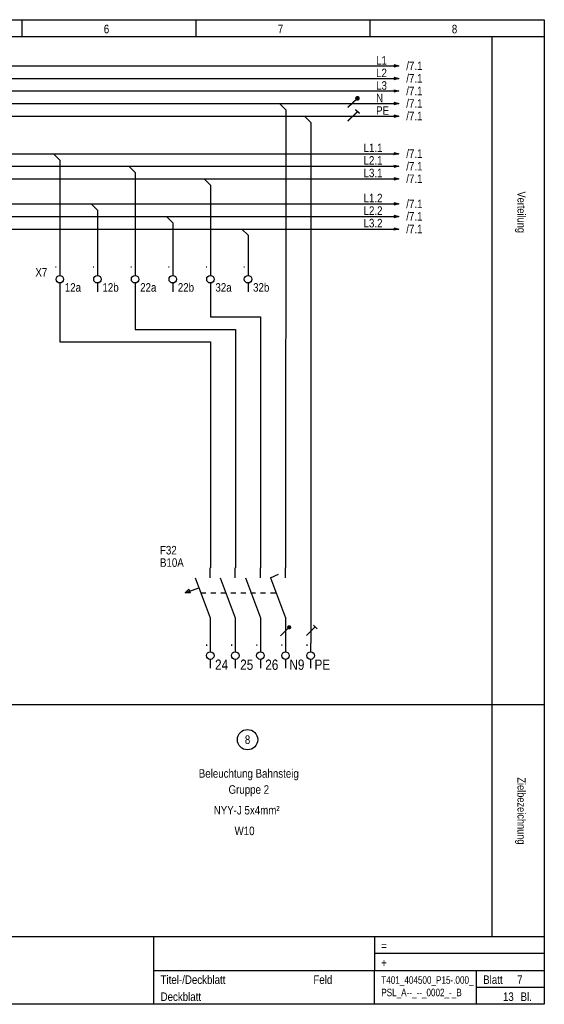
# Model space of a CAD drawing. Header units: millimetres. Extents: x 0 to 4233, y 0 to 198.
# Tile 9 of 18: x 2151 to 2256, y 0 to 198. Entities that reach past the tile are written whole.
import ezdxf
from ezdxf.enums import TextEntityAlignment as Align

# ---------------------------------------------------------------- set-up
doc = ezdxf.new("R2010")
doc.units = ezdxf.units.MM
for name, pattern in [('LONGDASH', [1.6, 1.2, -0.4]), ('Solid', [0]), ('Strich 2', [2, 1, -1])]:
    doc.linetypes.add(name, pattern=pattern)
for name, color, linetype in [('Elektro_neu_Text', 7, 'Continuous'), ('EPLPLOTFRAME', 7, 'Continuous'), ('LAYER-01', 7, 'Continuous')]:
    doc.layers.add(name, color=color, linetype=linetype)
doc.layers.add('Standard', color=7, linetype='Continuous', true_color=0x000000)
doc.styles.add('AN', font='ARIALN.TTF')

msp = doc.modelspace()

# ---------------------------------------------------------------- linework, layer by layer
at = {"layer": 'Elektro_neu_Text', "color": 10}
msp.add_circle((2196.73, 53.13), 2.04, dxfattribs=at)
at = {"layer": 'EPLPLOTFRAME', "color": 3}
for p, q in [((2151.49, 194.27), (2151.49, 197.67)), ((2186.42, 194.27), (2186.42, 197.67)), ((2221.36, 194.27), (2221.36, 197.67)), ((1976.82, 194.27), (2256.29, 194.27)), ((1976.82, 13.63), (2256.29, 13.63)), ((2177.9, 0), (2177.9, 13.63)), ((2222.21, 13.63), (2222.21, 6.82)), ((2256.29, 10.22), (2222.21, 10.22)), ((2177.9, 6.82), (2256.29, 6.82)), ((2222.21, 0), (2222.21, 6.82)), ((2242.66, 0), (2242.66, 6.82)), ((2242.66, 3.41), (2256.29, 3.41))]:
    msp.add_line(p, q, dxfattribs=at)
msp.add_lwpolyline([(1976.82, 0), (1976.82, 197.67), (2256.29, 197.67), (2256.29, 0), (1976.82, 0)], close=True, dxfattribs=at)
at = {"layer": 'LAYER-01', "color": 0}
for p, q in [((2245.79, 194.27), (2245.79, 13.63)), ((1976.82, 60.22), (2256.29, 60.22))]:
    msp.add_line(p, q, dxfattribs=at)
at = {"layer": 'LAYER-01', "color": 10, "linetype": 'Solid'}
for p, q in [((2006.63, 188.4), (2227.07, 188.4)), ((2011.67, 185.88), (2227.07, 185.88)), ((2016.71, 183.36), (2227.07, 183.36)), ((2142.67, 180.84), (2203.13, 180.84)), ((2205.65, 180.84), (2227.07, 180.84)), ((2147.71, 178.32), (2208.17, 178.32)), ((2204.39, 179.58), (2204.35, 87.63)), ((2210.69, 178.32), (2227.07, 178.32)), ((2209.43, 177.06), (2209.43, 72.51)), ((2097.32, 170.76), (2157.79, 170.76)), ((2160.31, 170.76), (2227.07, 170.76)), ((2112.44, 168.24), (2172.9, 168.24)), ((2159.05, 169.5), (2159.05, 148.09)), ((2175.42, 168.24), (2227.07, 168.24)), ((2174.16, 166.98), (2174.16, 148.09)), ((2127.55, 165.72), (2188.02, 165.72)), ((2189.28, 164.46), (2189.28, 148.09)), ((2190.54, 165.72), (2227.07, 165.72)), ((2104.88, 160.69), (2165.34, 160.69)), ((2167.86, 160.69), (2227.07, 160.69)), ((2120, 158.17), (2180.46, 158.17)), ((2166.6, 159.43), (2166.6, 148.09)), ((2182.98, 158.17), (2227.07, 158.17)), ((2181.72, 156.91), (2181.72, 148.09)), ((2135.11, 155.65), (2195.58, 155.65)), ((2196.83, 154.39), (2196.83, 148.09)), ((2198.09, 155.65), (2227.07, 155.65)), ((2159.05, 143.05), (2159.05, 134.23)), ((2174.16, 143.05), (2174.16, 136.75)), ((2189.28, 143.05), (2189.28, 139.27)), ((2190.54, 138.01), (2198.09, 138.01)), ((2199.35, 136.75), (2199.35, 87.63)), ((2175.42, 135.49), (2193.06, 135.49)), ((2160.31, 132.97), (2188.02, 132.97)), ((2194.32, 134.23), (2194.32, 87.63)), ((2189.28, 131.71), (2189.28, 87.63))]:
    msp.add_line(p, q, dxfattribs=at)
at = {"layer": 'LAYER-01', "color": 10}
for p, q in [((2218.79, 181.88), (2216.85, 180.02)), ((2218.81, 181.94), (2216.86, 180.08)), ((2218.79, 179.19), (2216.85, 177.33)), ((2218.81, 179.25), (2216.86, 177.39)), ((2218.4, 179.56), (2219.18, 178.82)), ((2218.41, 179.62), (2219.19, 178.88)), ((2189.24, 85.61), (2189.24, 87.63)), ((2194.27, 85.61), (2194.27, 87.63)), ((2199.31, 85.61), (2199.31, 87.63)), ((2204.35, 85.61), (2204.35, 87.63)), ((2186.22, 85.61), (2189.24, 77.56)), ((2191.25, 85.61), (2194.27, 77.56)), ((2196.29, 85.61), (2199.31, 77.56)), ((2201.32, 85.61), (2202.93, 86.37)), ((2201.32, 85.61), (2204.35, 77.56)), ((2184.2, 82.59), (2186.97, 83.6)), ((2205.08, 75.69), (2203.31, 73.99)), ((2210.33, 75.75), (2208.56, 74.06)), ((2209.97, 76.09), (2210.68, 75.41)), ((2189.24, 72.52), (2189.24, 70.76)), ((2194.27, 72.52), (2194.27, 70.76)), ((2199.31, 72.52), (2199.31, 70.76)), ((2204.35, 72.52), (2204.35, 70.76)), ((2209.38, 72.52), (2209.38, 70.76)), ((2189.24, 69.25), (2189.24, 67.49)), ((2194.27, 69.25), (2194.27, 67.49)), ((2199.31, 69.25), (2199.31, 67.49)), ((2204.35, 69.25), (2204.35, 67.49)), ((2209.38, 69.25), (2209.38, 67.49))]:
    msp.add_line(p, q, dxfattribs=at)
at = {"layer": 'LAYER-01', "color": 10, "linetype": 'Strich 2'}
msp.add_line((2187.35, 82.59), (2202.46, 82.59), dxfattribs=at)
at = {"layer": 'LAYER-01', "color": 10}
for points, const_width in [([(2218.56, 181.93, 1), (2219.02, 181.84, 1)], 0.461), ([(2204.88, 75.73, 1), (2205.29, 75.65, 1)], 0.421)]:
    msp.add_lwpolyline(points, format="xyb", close=True, dxfattribs=dict(at, const_width=const_width))
for points in [[(2204.35, 98.4), (2204.35, 87.63)], [(2184.2, 82.59), (2184.96, 83.35), (2185.21, 82.59), (2184.2, 82.59)], [(2189.24, 77.56), (2189.24, 72.52)], [(2194.27, 77.56), (2194.27, 72.52)], [(2199.31, 77.56), (2199.31, 72.52)]]:
    msp.add_lwpolyline(points, dxfattribs=at)
at = {"layer": 'LAYER-01', "color": 10, "linetype": 'LONGDASH', "ltscale": 5}
msp.add_lwpolyline([(2204.35, 77.7), (2204.35, 72.52)], dxfattribs=at)
at = {"layer": 'LAYER-01', "color": 10}
for centre in [(2189.24, 70), (2194.27, 70), (2199.31, 70), (2204.35, 70), (2209.38, 70)]:
    msp.add_circle(centre, 0.755, dxfattribs=at)
for start, end in [(169.1227, 349.1227), (349.1227, 169.1227)]:
    msp.add_arc((2218.81, 181.94), 0.23, start, end, dxfattribs=at)
at = {"layer": 'Standard', "color": 10}
for p, q in [((2159.05, 148.09), (2159.05, 146.33)), ((2166.6, 148.09), (2166.6, 146.33)), ((2174.16, 148.09), (2174.16, 146.33)), ((2181.72, 148.09), (2181.72, 146.33)), ((2189.28, 148.09), (2189.28, 146.33)), ((2196.83, 148.09), (2196.83, 146.33)), ((2159.05, 144.81), (2159.05, 143.05)), ((2166.6, 144.81), (2166.6, 143.05)), ((2174.16, 144.81), (2174.16, 143.05)), ((2181.72, 144.81), (2181.72, 143.05)), ((2189.28, 144.81), (2189.28, 143.05)), ((2196.83, 144.81), (2196.83, 143.05))]:
    msp.add_line(p, q, dxfattribs=at)
for points in [[(2226.06, 188.65), (2227.07, 188.4), (2226.06, 188.15)], [(2226.06, 186.13), (2227.07, 185.88), (2226.06, 185.63)], [(2226.06, 183.61), (2227.07, 183.36), (2226.06, 183.11)], [(2204.39, 179.58), (2203.13, 180.84), (2204.39, 180.84), (2205.65, 180.84)], [(2226.06, 181.09), (2227.07, 180.84), (2226.06, 180.59)], [(2209.43, 177.06), (2208.17, 178.32), (2209.43, 178.32), (2210.69, 178.32)], [(2226.06, 178.57), (2227.07, 178.32), (2226.06, 178.07)], [(2159.05, 169.5), (2157.79, 170.76), (2159.05, 170.76), (2160.31, 170.76)], [(2226.06, 171.01), (2227.07, 170.76), (2226.06, 170.51)], [(2174.16, 166.98), (2172.9, 168.24), (2174.16, 168.24), (2175.42, 168.24)], [(2226.06, 168.5), (2227.07, 168.24), (2226.06, 167.99)], [(2189.28, 164.46), (2188.02, 165.72), (2189.28, 165.72), (2190.54, 165.72)], [(2226.06, 165.98), (2227.07, 165.72), (2226.06, 165.47)], [(2166.6, 159.43), (2165.34, 160.69), (2166.6, 160.69), (2167.86, 160.69)], [(2226.06, 160.94), (2227.07, 160.69), (2226.06, 160.43)], [(2181.72, 156.91), (2180.46, 158.17), (2181.72, 158.17), (2182.98, 158.17)], [(2226.06, 158.42), (2227.07, 158.17), (2226.06, 157.91)], [(2196.83, 154.39), (2195.58, 155.65), (2196.83, 155.65), (2198.09, 155.65)], [(2226.06, 155.9), (2227.07, 155.65), (2226.06, 155.4)], [(2189.28, 139.27), (2189.28, 138.01), (2190.54, 138.01)], [(2174.16, 136.75), (2174.16, 135.49), (2175.42, 135.49)], [(2198.09, 138.01), (2199.35, 138.01), (2199.35, 136.75)], [(2193.06, 135.49), (2194.32, 135.49), (2194.32, 134.23)], [(2159.05, 134.23), (2159.05, 132.97), (2160.31, 132.97)], [(2188.02, 132.97), (2189.28, 132.97), (2189.28, 131.71)]]:
    msp.add_lwpolyline(points, dxfattribs=at)
for centre in [(2159.05, 145.57), (2166.6, 145.57), (2174.16, 145.57), (2181.72, 145.57), (2189.28, 145.57), (2196.83, 145.57)]:
    msp.add_circle(centre, 0.756, dxfattribs=at)

# ---------------------------------------------------------------- texts
at = {"layer": 'Elektro_neu_Text', "color": 10, "style": 'AN'}
msp.add_text('8', height=1.7, dxfattribs=at).set_placement((2196.73, 53.13), align=Align.MIDDLE_CENTER)
at = {"layer": 'EPLPLOTFRAME', "color": 3, "style": 'AN'}
for s, p in [('6', (2168.96, 194.95)), ('7', (2203.89, 194.95)), ('8', (2238.82, 194.95))]:
    msp.add_text(s, height=1.7, dxfattribs=at).set_placement(p, align=Align.RIGHT)
for s, height, p in [('=', 1.7, (2223.57, 10.91)), ('+', 1.7, (2223.57, 7.5)), ('Feld', 1.704, (2209.94, 4.09)), ('Blatt', 1.704, (2244.02, 4.09)), ('Bl.', 1.704, (2251.52, 0.68))]:
    msp.add_text(s, height=height, dxfattribs=at).set_placement(p)
at = {"layer": 'EPLPLOTFRAME', "color": 2, "style": 'AN'}
for s, height, p in [('Titel-/Deckblatt', 1.7041, (2179.27, 4.09)), ('7', 1.7, (2250.84, 4.09)), ('Deckblatt', 1.704, (2179.27, 0.68))]:
    msp.add_text(s, height=height, dxfattribs=at).set_placement(p)
msp.add_text('13', height=1.704, dxfattribs=at).set_placement((2250.16, 0.68), align=Align.RIGHT)
at = {"layer": 'EPLPLOTFRAME', "color": 2, "insert": (2223.57, 3.41), "char_height": 1.5, "width": 18.6831, "attachment_point": 4, "style": 'AN'}
msp.add_mtext('\\W0.95;T401_404500_P15-.000_\\PPSL_A--_--_0002_-_B', dxfattribs=at)
at = {"layer": 'LAYER-01', "color": 7, "style": 'AN'}
for s, height, p in [('Verteilung', 1.615, (2250.91, 159.02)), ('Zielbezeichnung', 1.6154, (2250.91, 38.82))]:
    msp.add_text(s, height=height, rotation=270, dxfattribs=at).set_placement(p, align=Align.CENTER)
at = {"layer": 'LAYER-01', "color": 10, "style": 'AN'}
for s, height, p in [('F32', 1.704, (2179.15, 90.32)), ('B10A', 1.704, (2179.15, 87.83)), ('.', 2.06, (2188.19, 71.94)), ('.', 2.06, (2193.22, 71.94)), ('.', 2.06, (2198.26, 71.94)), ('.', 2.06, (2203.29, 71.94)), ('.', 2.06, (2208.33, 71.94)), ('24', 2.058, (2190.21, 67.15)), ('25', 2.058, (2195.25, 67.15)), ('26', 2.058, (2200.28, 67.15)), ('N9', 2.058, (2205.13, 67.16)), ('PE', 2.058, (2210.17, 67.16))]:
    msp.add_text(s, height=height, dxfattribs=at).set_placement(p)
for s, height, p in [('Beleuchtung Bahnsteig', 1.7041, (2196.98, 45.49)), ('Gruppe 2', 1.704, (2196.98, 42.27)), ('NYY-J 5x4mm²', 1.7041, (2196.55, 38.12)), ('W10', 1.704, (2196.13, 33.97))]:
    msp.add_text(s, height=height, dxfattribs=at).set_placement(p, align=Align.CENTER)
at = {"layer": 'Standard', "color": 10, "style": 'AN'}
for s, insert, char_height, attachment_point in [('L1', (2222.53, 190.36), 1.704, 1), ('L2', (2222.53, 187.84), 1.704, 1), ('/7.1', (2228.58, 188.4), 1.704, 4), ('/7.1', (2228.58, 185.88), 1.704, 4), ('L3', (2222.53, 185.32), 1.704, 1), ('/7.1', (2228.58, 183.36), 1.704, 4), ('N', (2222.53, 182.8), 1.7, 1), ('/7.1', (2228.58, 180.84), 1.704, 4), ('PE', (2222.53, 180.28), 1.704, 1), ('/7.1', (2228.58, 178.32), 1.704, 4), ('L1.1', (2220.01, 172.8), 1.704, 1), ('/7.1', (2228.58, 170.76), 1.704, 4), ('L2.1', (2220.01, 170.28), 1.704, 1), ('/7.1', (2228.58, 168.24), 1.704, 4), ('L3.1', (2220.01, 167.76), 1.704, 1), ('/7.1', (2228.58, 165.72), 1.704, 4), ('L1.2', (2220.01, 162.72), 1.704, 1), ('L2.2', (2220.01, 160.2), 1.704, 1), ('/7.1', (2228.58, 160.69), 1.704, 4), ('/7.1', (2228.58, 158.17), 1.704, 4), ('L3.2', (2220.01, 157.68), 1.704, 1), ('/7.1', (2228.58, 155.65), 1.704, 4), ('X7', (2156.53, 147.81), 1.704, 3), ('.', (2158.54, 149.57), 1.7, 3), ('.', (2166.1, 149.57), 1.7, 3), ('.', (2173.66, 149.57), 1.7, 3), ('.', (2181.22, 149.57), 1.7, 3), ('.', (2188.77, 149.57), 1.7, 3), ('.', (2196.33, 149.57), 1.7, 3), ('12a', (2160.05, 144.78), 1.704, 1), ('12b', (2167.61, 144.78), 1.704, 1), ('22a', (2175.17, 144.78), 1.704, 1), ('22b', (2182.73, 144.78), 1.704, 1), ('32a', (2190.28, 144.78), 1.704, 1), ('32b', (2197.84, 144.78), 1.704, 1)]:
    msp.add_mtext(s, dxfattribs=dict(at, insert=insert, char_height=char_height, attachment_point=attachment_point))

doc.saveas('drawing.dxf')
